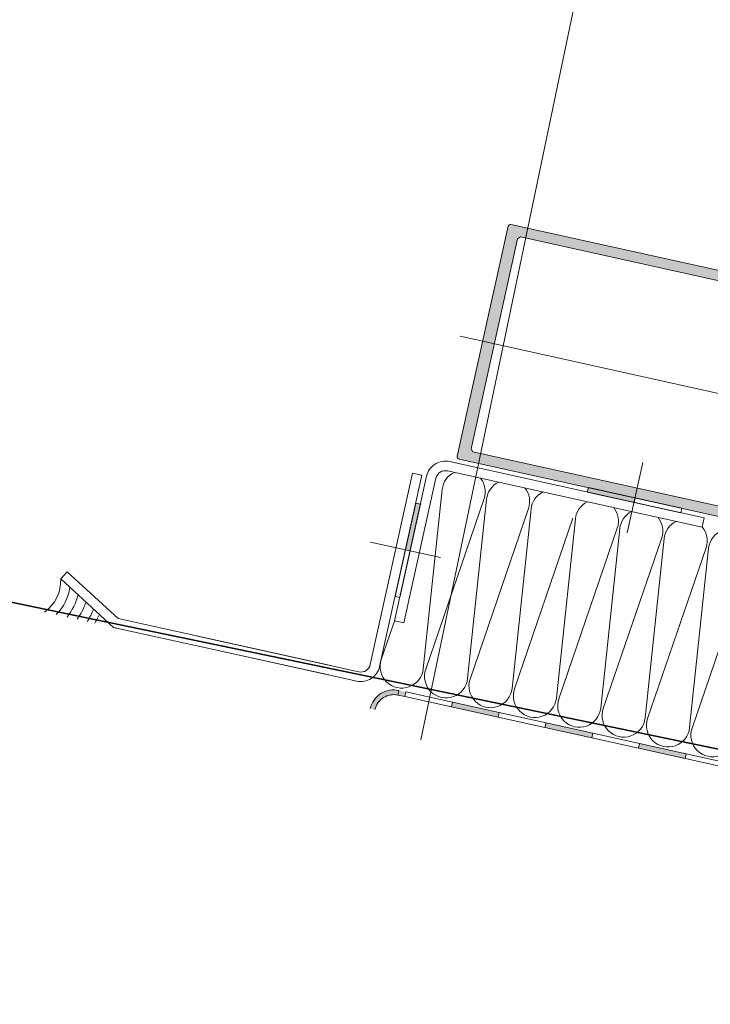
# Model space of a CAD drawing. Header units: inches. Extents: x 0 to 111471, y -105323 to 11070.
# Tile 143 of 256: x 43352 to 43367, y -28063 to -28042. Entities that reach past the tile are written whole.
import ezdxf

# ---------------------------------------------------------------- set-up
doc = ezdxf.new("R2010")
doc.units = ezdxf.units.IN
doc.header["$MEASUREMENT"] = 0
doc.linetypes.add('GEN7', pattern=[13.75, 9.75, -1.5, 1, -1.5])
for name, color, linetype, lineweight in [('2', 1, 'Continuous', 5), ('888 sciany istniejące', 2, 'Continuous', 35), ('888 widok', 8, 'Continuous', 0), ('MB-inne', 8, 'Continuous', 9), ('MB-kreskowanie', 8, 'Continuous', 5), ('MB-osie', 4, 'GEN7', 5), ('MB-profile', 7, 'Continuous', 9)]:
    doc.layers.add(name, color=color, linetype=linetype, lineweight=lineweight)

# ---------------------------------------------------------------- blocks, each defined once
blk = doc.blocks.new('Izolacja')
at = {"layer": 'MB-inne'}
for points in [[(-50, 1), (-60, 1), (-60, 0), (-50, 0)], [(-30, 1), (-40, 1), (-40, 0), (-30, 0)], [(-10, 1), (-20, 1), (-20, 0), (-10, 0)]]:
    blk.add_hatch(color=256, dxfattribs=at).paths.add_polyline_path(points)
for points in [[(-60, 0), (-50, 0), (-50, 1), (-60, 1)], [(-50, 0), (-40, 0), (-40, 1), (-50, 1)], [(-40, 0), (-30, 0), (-30, 1), (-40, 1)], [(-30, 0), (-20, 0), (-20, 1), (-30, 1)], [(-20, 0), (-10, 0), (-10, 1), (-20, 1)], [(-10, 0), (0, 0), (0, 1), (-10, 1)]]:
    blk.add_lwpolyline(points, close=True, dxfattribs=at)
blk = doc.blocks.new('K430492X')
at = {"layer": 'MB-kreskowanie'}
h = blk.add_hatch(color=0, dxfattribs=at)
h.paths.add_polyline_path([(-109.2, 25), (-109.5, 24.7), (-109.5, 22.5), (-109, 22), (-108.5, 22), (-108.5, 23.5), (-106.5, 23.5), (-106.5, 19.75), (-106.25, 19.5), (-106.5, 19.25), (-106.5, 15.5), (-108.5, 15.5), (-108.5, 17), (-109, 17), (-109.5, 16.5), (-109.5, 13), (-108.5, 13), (-108.5, 14), (-106.5, 14), (-106.5, 6.5), (-107, 6), (-124.2, 6), (-124.5, 5.7), (-124.5, 4), (-124, 3.5), (-123, 3.5), (-123, 4.5), (-120.99, 4.5), (-120.49, 4), (-120.49, 2.75), (-118.9, 0), (-120.49, -2.75), (-120.49, -4), (-120.99, -4.5), (-123, -4.5), (-123, -3.5), (-124, -3.5), (-124.5, -4), (-124.5, -5.7), (-124.2, -6), (-107, -6), (-106.5, -6.5), (-106.5, -14), (-108.5, -14), (-108.5, -13), (-109.5, -13), (-109.5, -16.5), (-109, -17), (-108.5, -17), (-108.5, -15.5), (-106.5, -15.5), (-106.5, -19.25), (-106.25, -19.5), (-106.5, -19.75), (-106.5, -23.5), (-108.5, -23.5), (-108.5, -22), (-109, -22), (-109.5, -22.5), (-109.5, -24.7), (-109.2, -25), (-0.5, -25, 0.413925), (0, -24.5), (0, 24.5, 0.413925), (-0.5, 25)])
h.paths.add_polyline_path([(-3, 22.9), (-2.5, 22.4), (-2.5, -22.4), (-3, -22.9), (-104, -22.9), (-104.5, -22.4), (-104.5, 22.4), (-104, 22.9)], flags=16)
h.paths.add_polyline_path([(-106.41, 3.62), (-105.5, 0), (-106.41, -3.62), (-106.89, -4), (-116.88, -4), (-117.31, -3.25), (-115.9, -0.8), (-115.9, 0.8), (-117.31, 3.25), (-116.88, 4), (-106.89, 4)], flags=16)
at = {"layer": 'MB-profile'}
blk.add_lwpolyline([(-0.5, -25), (-109.2, -25), (-109.5, -24.7), (-109.5, -22.5), (-109, -22), (-108.5, -22), (-108.5, -23.5), (-106.5, -23.5), (-106.5, -19.75), (-106.25, -19.5), (-106.5, -19.25), (-106.5, -15.5), (-108.5, -15.5), (-108.5, -17), (-109, -17), (-109.5, -16.5), (-109.5, -13), (-108.5, -13), (-108.5, -14), (-106.5, -14), (-106.5, -6.5), (-107, -6), (-124.2, -6), (-124.5, -5.7), (-124.5, -4), (-124, -3.5), (-123, -3.5), (-123, -4.5), (-120.99, -4.5), (-120.49, -4), (-120.49, -2.75), (-118.9, 0), (-120.49, 2.75), (-120.49, 4), (-120.99, 4.5), (-123, 4.5), (-123, 3.5), (-124, 3.5), (-124.5, 4), (-124.5, 5.7), (-124.2, 6), (-107, 6), (-106.5, 6.5), (-106.5, 14), (-108.5, 14), (-108.5, 13), (-109.5, 13), (-109.5, 16.5), (-109, 17), (-108.5, 17), (-108.5, 15.5), (-106.5, 15.5), (-106.5, 19.25), (-106.25, 19.5), (-106.5, 19.75), (-106.5, 23.5), (-108.5, 23.5), (-108.5, 22), (-109, 22), (-109.5, 22.5), (-109.5, 24.7), (-109.2, 25), (-0.5, 25, -0.414502), (0, 24.5), (0, -24.5, -0.414502)], format="xyb", close=True, dxfattribs=at)
for points in [[(-3, -22.9), (-104, -22.9), (-104.5, -22.4), (-104.5, 22.4), (-104, 22.9), (-3, 22.9), (-2.5, 22.4), (-2.5, -22.4)], [(-106.41, -3.62), (-106.89, -4), (-116.88, -4), (-117.31, -3.25), (-115.9, -0.8), (-115.9, 0.8), (-117.31, 3.25), (-116.88, 4), (-106.89, 4), (-106.41, 3.62), (-105.5, 0)]]:
    blk.add_lwpolyline(points, close=True, dxfattribs=at)
blk = doc.blocks.new('G$C364BC776')
at = {"layer": 'MB-inne', "linetype": 'ByBlock'}
h = blk.add_hatch(color=256, dxfattribs=at)
h.paths.add_polyline_path([(-0.8, 16.85), (-0.8, 16.75, -0.414214), (-0.4, 16.35), (-0.3, 16.35, 0.414214)])
h.paths.add_polyline_path([(-0.3, 16.35), (-0.4, 16.35), (-0.4, 16.2), (-0.3, 16.2)])
for points in [[(2.6, 16.85), (3.6, 16.85), (3.6, 16.75), (2.6, 16.75)], [(-0.4, 14.2), (-0.4, 15.2), (-0.3, 15.2), (-0.3, 14.2)], [(4.6, 12.4), (4.6, 13.4), (4.7, 13.4), (4.7, 12.4)], [(-0.4, 12.2), (-0.4, 13.2), (-0.3, 13.2), (-0.3, 12.2)]]:
    blk.add_hatch(color=256, dxfattribs=at).paths.add_polyline_path(points)
for p, q in [((4.2, 16.75), (1.1, 16.75)), ((1.1, 16.75), (1.1, 16.55)), ((1.1, 16.55), (4.2, 16.55)), ((4.4, 16.35), (4.4, 10.9)), ((4.6, 10.9), (4.6, 16.35)), ((4.4, 10.9), (4.6, 10.9))]:
    blk.add_line(p, q, dxfattribs=at)
for points in [[(-0.1, 22.4), (0.624, 23.653), (0.45, 23.753), (-0.3, 22.454), (-0.3, 22.4)], [(-0.3, 17.85), (-0.3, 22.454)], [(-0.1, 17.85), (-0.1, 22.4)], [(4.2, 16.85), (4.2, 17.05)], [(-0.4, 16.35), (-0.3, 16.35)], [(-0.4, 16.35), (-0.4, 16.2)]]:
    blk.add_lwpolyline(points, dxfattribs=at)
for points in [[(4.2, 16.85), (0.1, 16.85, -0.414214), (-0.3, 17.25), (-0.3, 20.7)], [(-0.1, 20.7), (-0.1, 17.25, 0.414214), (0.1, 17.05), (4.2, 17.05)]]:
    blk.add_lwpolyline(points, format="xyb", dxfattribs=at)
for points in [[(2.6, 16.75), (1.6, 16.75), (1.6, 16.85), (2.6, 16.85)], [(3.6, 16.75), (2.6, 16.75), (2.6, 16.85), (3.6, 16.85)], [(-0.3, 16.2), (-0.3, 15.2), (-0.4, 15.2), (-0.4, 16.2)], [(-0.3, 15.2), (-0.3, 14.2), (-0.4, 14.2), (-0.4, 15.2)], [(-0.3, 14.2), (-0.3, 13.2), (-0.4, 13.2), (-0.4, 14.2)], [(4.7, 13.4), (4.7, 12.4), (4.6, 12.4), (4.6, 13.4)], [(-0.3, 13.2), (-0.3, 12.2), (-0.4, 12.2), (-0.4, 13.2)], [(4.7, 12.4), (4.7, 11.4), (4.6, 11.4), (4.6, 12.4)]]:
    blk.add_lwpolyline(points, close=True, dxfattribs=at)
for centre, radius in [((-0.8, 16.35), 0.5), ((-0.8, 16.35), 0.4), ((4.2, 16.35), 0.4), ((4.2, 16.35), 0.2)]:
    blk.add_arc(centre, radius, 0, 90, dxfattribs=at)
at = {"layer": 'MB-kreskowanie', "linetype": 'ByBlock'}
for points in [[(1.115, 16.75), (0.252, 16.847, 1.118912), (0.252, 15.95), (3.999, 16.372, -0.256467), (4.4, 16.207, -0.256467)], [(3.317, 16.75, -0.010551), (3.384, 16.75, -0.010551)], [(3.999, 15.475), (0.252, 15.897, 1.118912), (0.252, 15), (3.999, 15.422, -0.256467), (4.4, 15.257, -0.256467)], [(4.4, 15.641, -0.256467), (3.999, 15.475)], [(4.4, 14.691, -0.256467), (3.999, 14.525), (0.252, 14.947, 1.118912), (0.252, 14.05), (3.999, 14.472, -0.256467), (4.4, 14.307)], [(3.999, 13.575), (0.252, 13.997, 1.118912), (0.252, 13.1), (3.999, 13.522, -0.256467), (4.4, 13.357, -0.256467)], [(4.4, 12.791, -0.256467), (3.999, 12.625), (0.252, 13.047, 1.118912), (0.252, 12.15), (3.999, 12.572, -0.256467), (4.4, 12.407)], [(3.999, 11.675), (0.252, 12.097, 1.118912), (0.252, 11.2), (3.999, 11.622, -0.256467), (4.4, 11.457, -0.256467)], [(4.4, 11.841, -0.256467), (3.999, 11.675)], [(4.408, 10.9, -0.263635), (3.999, 10.725), (0.252, 11.147, 1.118912), (0.252, 10.25), (3.999, 10.672, -1.118912), (3.999, 9.775)], [(3.999, 9.775), (0.252, 10.197, 1.118912), (0.252, 9.3), (3.999, 9.722, -1.118912), (3.999, 8.825), (0.252, 9.247, 1.118912), (0.252, 8.35), (3.999, 8.772, -0.533617), (4.483, 8.2, -0.533617)]]:
    blk.add_lwpolyline(points, format="xyb", dxfattribs=at)
for centre, radius, start, end in [((0.239, 24.518), 0.794, 227.3212, 285.4394), ((0.239, 24.518), 0.994, 237.211, 274.6948), ((0.239, 24.518), 1.194, 243.2007, 268.2873), ((0.239, 24.518), 1.394, 247.2819, 263.9489), ((0.239, 24.518), 1.594, 250.2599, 260.7937), ((0.239, 24.568), 1.794, 252.5359, 258.3871)]:
    blk.add_arc(centre, radius, start, end, dxfattribs=at)
at = {"layer": 'MB-osie'}
blk.add_line((7.205, 16.698), (7.205, 1.785), dxfattribs=at)
at = {"layer": 'MB-osie', "linetype": 'ByBlock'}
for points in [[(2.6, 17.6), (2.6, 16.1)], [(5.45, 12.4), (3.95, 12.4)]]:
    blk.add_lwpolyline(points, dxfattribs=at)
at = {"linetype": 'ByBlock', "xscale": 0.1004566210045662, "yscale": 0.1004566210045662, "zscale": 0.1004566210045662, "rotation": 89.99999999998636}
blk.add_blockref('K430492X', (7.205, 16.216), dxfattribs=at)
at = {"layer": '2', "linetype": 'ByBlock', "xscale": -0.1, "yscale": 0.1, "zscale": 0.1, "rotation": 270}
blk.add_blockref('Izolacja', (-0.4, 12.2), dxfattribs=at)

msp = doc.modelspace()

# ---------------------------------------------------------------- linework, layer by layer
at = {"layer": '888 sciany istniejące', "ltscale": 0.01}
msp.add_lwpolyline([(43392.476, -28062.647), (43223.301, -28027.465)], dxfattribs=at)
at = {"layer": '888 widok', "ltscale": 0.01}
msp.add_lwpolyline([(43360.623, -28057.12), (43403.02, -27854.361), (45098.656, -27854.361)], dxfattribs=at)

# ---------------------------------------------------------------- block references
at = {"layer": '888 sciany istniejące', "ltscale": 0.01, "rotation": 77.53101938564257}
msp.add_blockref('G$C364BC776', (43376.193, -28059.323), dxfattribs=at)

doc.saveas('drawing.dxf')
